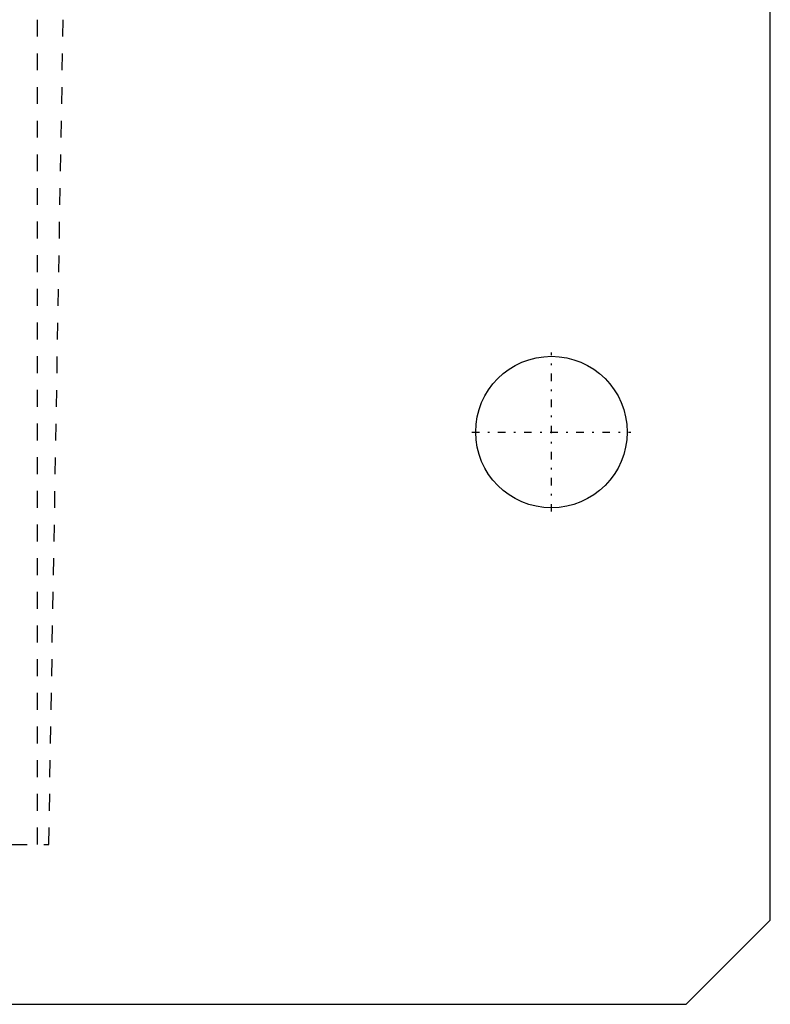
# Model space of a CAD drawing. Extents: x -100 to 100, y -58 to 429.
# Tile 8 of 12: x 55 to 100, y 27 to 86. Entities that reach past the tile are written whole.
import ezdxf

# ---------------------------------------------------------------- set-up
doc = ezdxf.new("R2010")
doc.units = 0
doc.linetypes.add('CENTER', pattern=[1.5, 0.45, -0.5, 0.05, -0.5])
doc.linetypes.add('DASHED', pattern=[2, 1, -1])
for name, color, linetype in [('AM_0', 7, 'CONTINUOUS'), ('AM_3', 7, 'DASHED'), ('AM_7', 7, 'CENTER')]:
    doc.layers.add(name, color=color, linetype=linetype)

msp = doc.modelspace()

# ---------------------------------------------------------------- linework, layer by layer
at = {"layer": 'AM_0', "color": 7, "linetype": 'CONTINUOUS'}
for p, q in [((100, 32), (100, 151)), ((95, 27), (100, 32)), ((-95, 27), (95, 27))]:
    msp.add_line(p, q, dxfattribs=at)
msp.add_circle((87, 61), 4.5, dxfattribs=at)
at = {"layer": 'AM_3', "color": 6, "linetype": 'DASHED'}
for p, q in [((56.476, 36.5), (56.476, 114.583)), ((57.145, 36.5), (58, 85.5)), ((-57.145, 36.5), (57.145, 36.5))]:
    msp.add_line(p, q, dxfattribs=at)
at = {"layer": 'AM_7', "color": 4, "linetype": 'CENTER'}
for p, q in [((87, 56.275), (87, 65.725)), ((82.275, 61), (91.725, 61))]:
    msp.add_line(p, q, dxfattribs=at)

doc.saveas('drawing.dxf')
